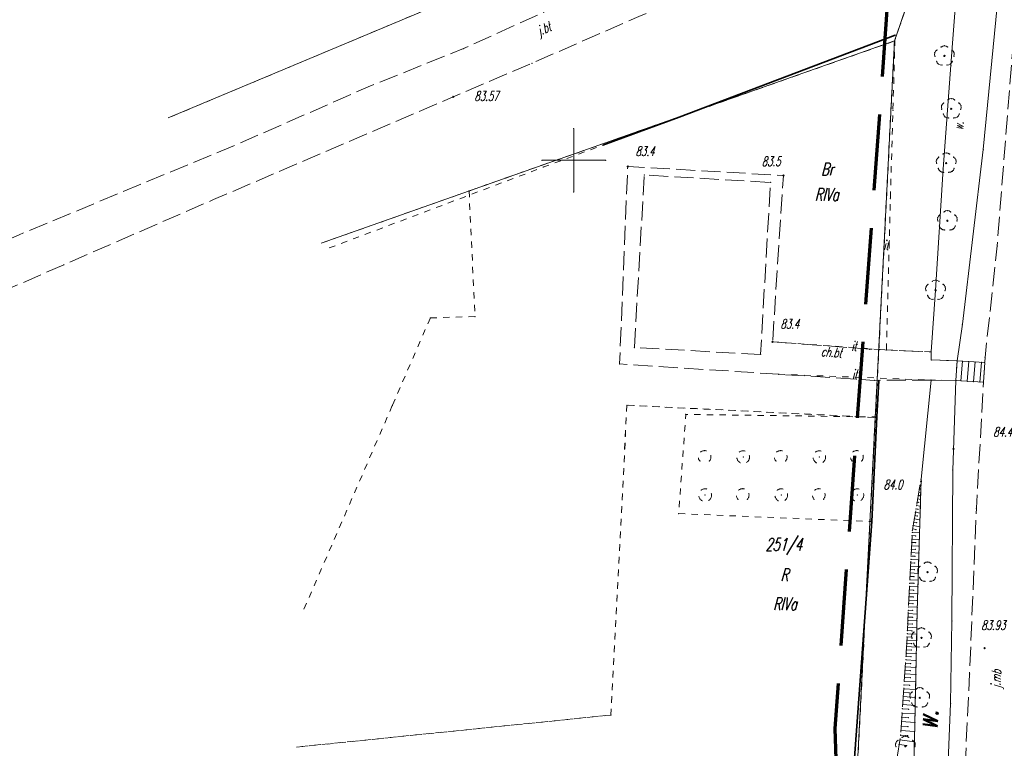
# Model space of a CAD drawing. Header units: metres. Extents: x 5537264 to 5541990, y 5958323 to 5965240.
# Tile 6 of 29: x 5539456 to 5539534, y 5961304 to 5961361. Entities that reach past the tile are written whole.
import ezdxf
from ezdxf.enums import TextEntityAlignment as Align

# ---------------------------------------------------------------- set-up
doc = ezdxf.new("R2010")
doc.units = ezdxf.units.M
for name, pattern in [('L_0_03', [1, 0.5, -0.5]), ('L_0_06', [2, 1.5, -0.5]), ('L_0_0C', [3, 2, -1]), ('L_0_15', [0])]:
    doc.linetypes.add(name, pattern=pattern)
doc.layers.get('0').update_dxf_attribs({"linetype": 'CONTINUOUS', "lineweight": 18})
for name, color, linetype, lineweight in [('000_Inne__niezydentyfikowane_', 7, 'CONTINUOUS', 18), ('209_oznaczenie_konturu_klasyfikacyjnego', 3, 'CONTINUOUS', 18), ('210_oznaczenie_konturu_uzytku_gruntowego', 3, 'CONTINUOUS', 18), ('211_numer_dzialki_ewidencyjnej', 96, 'CONTINUOUS', 18), ('217_kontur_klasyfikacyjny', 3, 'L_0_03', 18), ('218_kontur_uzytku_gruntowego', 3, 'L_0_03', 18), ('219_dzialka_ewidencyjna', 96, 'CONTINUOUS', 18), ('chodnik', 7, 'L_0_06', 18), ('chodnik_Atr17', 7, 'CONTINUOUS', 18), ('drzewo_lisciaste', 7, 'CONTINUOUS', 18), ('inny_obiekt_zagospodarowania_terenu', 7, 'L_0_03', 18), ('inny_obiekt_zagospodarowania_terenu_Atr17', 7, 'CONTINUOUS', 18), ('jezdnia', 7, 'L_0_06', 18), ('jezdnia_Atr17', 7, 'CONTINUOUS', 18), ('ogrodzenie_trwale', 7, 'L_0_15', 35), ('pikieta_naturalna', 7, 'CONTINUOUS', 18), ('pikieta_naturalna_Atr2', 7, 'CONTINUOUS', 18), ('pikieta_sztuczna', 7, 'CONTINUOUS', 18), ('pikieta_sztuczna_Atr2', 7, 'CONTINUOUS', 18), ('row_melioracyjny__poligon_', 7, 'CONTINUOUS', 18), ('row_melioracyjny__poligon__Atr103', 7, 'CONTINUOUS', 18), ('row_melioracyjny__poligon__Atr17', 7, 'CONTINUOUS', 18), ('schody_w_ciagu_komunikacyjnym', 7, 'CONTINUOUS', 18), ('skarpa_nieumocniona', 7, 'L_0_06', 18), ('Wstawianie_ramki_sekcyjnej_z_opisem', 7, 'CONTINUOUS', 18), ('zadrzewienie__zakrzewienie', 7, 'L_0_03', 18), ('Zakres', 7, 'L_0_0C', 70)]:
    doc.layers.add(name, color=color, linetype=linetype, lineweight=lineweight)
doc.styles.get("Standard").update_dxf_attribs({"font": 'simplex.shx'})
doc.linetypes.add('L_0_15_SHX', pattern='A,0,-0.375,-0.75,-0.75,-0.75,-0.75,-0.75,[1,4073 CAD MZ Rusinowo Szkoła GG.6640.1081.2024.shx,S=0.05,R=0,X=0,Y=0],-0.75,-0.75,-0.75,-0.75,-0.375', length=7.5)

msp = doc.modelspace()

# ---------------------------------------------------------------- hatches: boundary and pattern name
at = {"layer": 'drzewo_lisciaste', "linetype": 'Continuous', "lineweight": 18}
for points in [[(5539529.22, 5961358.18, 1), (5539529.22, 5961358.28, 1)], [(5539529.76, 5961354.01, 1), (5539529.76, 5961354.11, 1)], [(5539529.36, 5961349.73, 1), (5539529.36, 5961349.83, 1)], [(5539529.45, 5961345.18, 1), (5539529.45, 5961345.28, 1)], [(5539528.52, 5961339.7, 1), (5539528.52, 5961339.8, 1)], [(5539527.89, 5961317.46, 1), (5539527.89, 5961317.56, 1)], [(5539527.41, 5961312.27, 1), (5539527.41, 5961312.37, 1)], [(5539527.27, 5961307.55, 1), (5539527.27, 5961307.65, 1)], [(5539526.14, 5961303.72, 1), (5539526.14, 5961303.82, 1)]]:
    msp.add_hatch(color=256, dxfattribs=at).paths.add_polyline_path(points)
at = {"layer": 'pikieta_naturalna', "linetype": 'Continuous', "lineweight": 18}
for points in [[(5539504.25, 5961349.465, 1), (5539504.25, 5961349.555, 1)], [(5539516.53, 5961348.755, 1), (5539516.53, 5961348.845, 1)], [(5539515.67, 5961335.635, 1), (5539515.67, 5961335.725, 1)], [(5539529.93, 5961327.205, 1), (5539529.93, 5961327.295, 1)], [(5539527.38, 5961324.625, 1), (5539527.38, 5961324.715, 1)]]:
    msp.add_hatch(color=256, dxfattribs=at).paths.add_polyline_path(points)
at = {"layer": 'pikieta_sztuczna', "linetype": 'Continuous', "lineweight": 18}
for points in [[(5539490.5, 5961354.955, 1), (5539490.5, 5961355.045, 1)], [(5539532.39, 5961311.465, 1), (5539532.39, 5961311.555, 1)]]:
    msp.add_hatch(color=256, dxfattribs=at).paths.add_polyline_path(points)

# ---------------------------------------------------------------- linework, layer by layer
for p in [(5539525.33, 5961359.87), (5539528.959, 5961358.933), (5539529.22, 5961359.03), (5539529.481, 5961358.933), (5539491.31, 5961358.81), (5539528.46, 5961358.478), (5539528.471, 5961358.201), (5539528.632, 5961358.696), (5539529.22, 5961358.23), (5539529.808, 5961358.696), (5539529.969, 5961358.201), (5539529.98, 5961358.478), (5539496.7, 5961357.66), (5539528.596, 5961357.815), (5539528.75, 5961357.582), (5539529.019, 5961357.507), (5539529.421, 5961357.507), (5539529.69, 5961357.582), (5539529.73, 5961357.49), (5539529.844, 5961357.815), (5539490.5, 5961355), (5539529, 5961354.308), (5539529.172, 5961354.526), (5539529.499, 5961354.763), (5539529.76, 5961354.86), (5539530.021, 5961354.763), (5539530.348, 5961354.526), (5539530.52, 5961354.308), (5539525.16, 5961353.95), (5539529.011, 5961354.031), (5539529.136, 5961353.645), (5539529.76, 5961354.06), (5539530.384, 5961353.645), (5539530.509, 5961354.031), (5539508.31, 5961353.4), (5539529.29, 5961353.412), (5539529.559, 5961353.337), (5539529.961, 5961353.337), (5539530.23, 5961353.412), (5539500, 5961352.5), (5539502.3, 5961351.19), (5539529.099, 5961350.483), (5539529.36, 5961350.58), (5539529.621, 5961350.483), (5539532.28, 5961350.84), (5539497.5, 5961350), (5539502.5, 5961350), (5539528.6, 5961350.028), (5539528.611, 5961349.751), (5539528.772, 5961350.246), (5539529.36, 5961349.78), (5539529.948, 5961350.246), (5539530.109, 5961349.751), (5539530.12, 5961350.028), (5539497.63, 5961349.47), (5539504.25, 5961349.51), (5539505.56, 5961348.84), (5539528.736, 5961349.365), (5539528.89, 5961349.132), (5539529.11, 5961349.32), (5539529.159, 5961349.057), (5539529.561, 5961349.057), (5539529.83, 5961349.132), (5539529.984, 5961349.365), (5539515.51, 5961348.25), (5539516.53, 5961348.8), (5539491.74, 5961347.58), (5539500, 5961347.5), (5539524.96, 5961346.96), (5539529.189, 5961345.933), (5539529.45, 5961346.03), (5539529.711, 5961345.933), (5539528.69, 5961345.478), (5539528.701, 5961345.201), (5539528.862, 5961345.696), (5539529.45, 5961345.23), (5539530.038, 5961345.696), (5539530.199, 5961345.201), (5539530.21, 5961345.478), (5539528.826, 5961344.815), (5539528.98, 5961344.582), (5539529.249, 5961344.507), (5539529.651, 5961344.507), (5539529.92, 5961344.582), (5539530.074, 5961344.815), (5539533.38, 5961343.25), (5539528.259, 5961340.453), (5539528.52, 5961340.55), (5539528.781, 5961340.453), (5539527.76, 5961339.998), (5539527.771, 5961339.721), (5539527.932, 5961340.216), (5539528.52, 5961339.75), (5539529.108, 5961340.216), (5539529.269, 5961339.721), (5539529.28, 5961339.998), (5539527.896, 5961339.335), (5539528.05, 5961339.102), (5539528.319, 5961339.027), (5539528.721, 5961339.027), (5539528.99, 5961339.102), (5539529.144, 5961339.335), (5539488.69, 5961337.57), (5539492.21, 5961337.67), (5539530.64, 5961337.06), (5539515.67, 5961335.68), (5539504.77, 5961335.22), (5539523.33, 5961335.1), (5539524.64, 5961335.04), (5539528.17, 5961334.88), (5539514.72, 5961334.69), (5539528.18, 5961334.25), (5539530.22, 5961334.18), (5539530.634, 5961334.153), (5539531.133, 5961334.121), (5539531.632, 5961334.089), (5539532.42, 5961334.45), (5539503.61, 5961333.94), (5539532.131, 5961334.057), (5539532.4, 5961334.04), (5539516.15, 5961333.12), (5539523.69, 5961332.64), (5539524.05, 5961332.64), (5539528.17, 5961332.66), (5539530.12, 5961332.63), (5539530.52, 5961332.604), (5539531.019, 5961332.572), (5539531.518, 5961332.54), (5539532.017, 5961332.508), (5539532.3, 5961332.49), (5539485.69, 5961330.65), (5539504.19, 5961330.68), (5539523.8, 5961330.25), (5539508.83, 5961329.95), (5539523.77, 5961329.71), (5539523.9, 5961329.75), (5539510.314, 5961327.097), (5539516.314, 5961327.097), (5539522.314, 5961327.097), (5539529.93, 5961327.25), (5539513.356, 5961326.586), (5539519.356, 5961326.586), (5539509.938, 5961326.268), (5539510.69, 5961326.268), (5539515.938, 5961326.268), (5539516.69, 5961326.268), (5539521.938, 5961326.268), (5539522.69, 5961326.268), (5539529.87, 5961325.56), (5539527.38, 5961324.84), (5539513.314, 5961324.097), (5539519.314, 5961324.097), (5539527.25, 5961324.08), (5539527.3, 5961324.35), (5539527.3, 5961324.07), (5539527.36, 5961324.34), (5539527.38, 5961324.67), (5539510.356, 5961323.586), (5539512.938, 5961323.268), (5539513.69, 5961323.268), (5539516.356, 5961323.586), (5539518.938, 5961323.268), (5539519.69, 5961323.268), (5539522.356, 5961323.586), (5539527.11, 5961323.29), (5539527.16, 5961323.56), (5539527.21, 5961323.82), (5539527.25, 5961323.54), (5539527.33, 5961323.25), (5539527.35, 5961323.8), (5539526.98, 5961322.5), (5539527.02, 5961322.76), (5539527.07, 5961323.03), (5539527.14, 5961322.47), (5539527.2, 5961323.01), (5539527.32, 5961322.71), (5539531.74, 5961322.55), (5539508.27, 5961322.13), (5539526.84, 5961321.71), (5539526.89, 5961321.97), (5539526.93, 5961322.24), (5539527.09, 5961321.94), (5539527.3, 5961322.17), (5539523.5, 5961321.5), (5539526.71, 5961320.92), (5539526.75, 5961321.18), (5539526.8, 5961321.45), (5539527.04, 5961321.41), (5539527.27, 5961321.09), (5539527.28, 5961321.63), (5539526.66, 5961320.12), (5539526.67, 5961320.39), (5539526.68, 5961320.65), (5539526.69, 5961320.81), (5539526.96, 5961320.37), (5539526.98, 5961320.87), (5539527.25, 5961320.62), (5539526.63, 5961319.58), (5539526.64, 5961319.85), (5539526.94, 5961319.84), (5539527.22, 5961319.55), (5539527.24, 5961320.09), (5539526.59, 5961318.78), (5539526.6, 5961319.05), (5539526.62, 5961319.32), (5539526.89, 5961318.77), (5539526.92, 5961319.3), (5539527.21, 5961319.02), (5539526.55, 5961317.98), (5539526.56, 5961318.25), (5539526.58, 5961318.51), (5539526.87, 5961318.23), (5539527.17, 5961317.95), (5539527.19, 5961318.48), (5539527.302, 5961317.976), (5539527.629, 5961318.213), (5539527.89, 5961318.31), (5539528.151, 5961318.213), (5539528.478, 5961317.976), (5539526.51, 5961317.18), (5539526.52, 5961317.45), (5539526.54, 5961317.71), (5539526.83, 5961317.16), (5539526.85, 5961317.7), (5539527.13, 5961317.758), (5539527.141, 5961317.481), (5539527.16, 5961317.41), (5539527.266, 5961317.095), (5539527.89, 5961317.51), (5539528.514, 5961317.095), (5539528.639, 5961317.481), (5539528.65, 5961317.758), (5539526.47, 5961316.38), (5539526.48, 5961316.64), (5539526.5, 5961316.91), (5539526.81, 5961316.63), (5539527.13, 5961316.34), (5539527.14, 5961316.88), (5539527.42, 5961316.862), (5539527.689, 5961316.787), (5539528.091, 5961316.787), (5539528.36, 5961316.862), (5539526.43, 5961315.57), (5539526.44, 5961315.84), (5539526.46, 5961316.11), (5539526.77, 5961315.56), (5539526.79, 5961316.09), (5539527.11, 5961315.81), (5539526.39, 5961314.77), (5539526.41, 5961315.04), (5539526.42, 5961315.31), (5539526.75, 5961315.02), (5539527.08, 5961314.74), (5539527.09, 5961315.27), (5539526.35, 5961313.97), (5539526.37, 5961314.24), (5539526.38, 5961314.51), (5539526.71, 5961313.95), (5539526.72, 5961314.49), (5539527.07, 5961314.44), (5539527.07, 5961314.2), (5539526.31, 5961313.17), (5539526.33, 5961313.44), (5539526.34, 5961313.7), (5539526.69, 5961313.42), (5539527.04, 5961313.13), (5539527.05, 5961313.67), (5539529.81, 5961313.66), (5539526.27, 5961312.4), (5539526.29, 5961312.65), (5539526.3, 5961312.9), (5539526.65, 5961312.568), (5539526.65, 5961312.38), (5539526.67, 5961312.88), (5539526.822, 5961312.786), (5539527.03, 5961312.61), (5539527.149, 5961313.023), (5539527.41, 5961313.12), (5539527.671, 5961313.023), (5539527.998, 5961312.786), (5539528.17, 5961312.568), (5539526.24, 5961311.64), (5539526.25, 5961311.9), (5539526.26, 5961312.15), (5539526.63, 5961311.88), (5539526.661, 5961312.291), (5539526.786, 5961311.905), (5539526.94, 5961311.672), (5539527.01, 5961311.6), (5539527.02, 5961312.11), (5539527.209, 5961311.597), (5539527.41, 5961312.32), (5539527.611, 5961311.597), (5539527.88, 5961311.672), (5539528.034, 5961311.905), (5539528.159, 5961312.291), (5539526.19, 5961310.86), (5539526.21, 5961311.13), (5539526.21, 5961311.09), (5539526.22, 5961311.38), (5539526.59, 5961310.84), (5539526.61, 5961311.37), (5539527, 5961311.09), (5539532.39, 5961311.51), (5539526.14, 5961310.05), (5539526.16, 5961310.33), (5539526.18, 5961310.6), (5539526.57, 5961310.3), (5539526.99, 5961310.54), (5539526.1, 5961309.49), (5539526.12, 5961309.78), (5539526.54, 5961309.75), (5539526.97, 5961309.43), (5539526.98, 5961310), (5539531.2, 5961309.49), (5539526.04, 5961308.62), (5539526.06, 5961308.91), (5539526.08, 5961309.21), (5539526.49, 5961308.59), (5539526.52, 5961309.18), (5539526.95, 5961308.85), (5539525.97, 5961307.7), (5539526, 5961308.01), (5539526.02, 5961308.32), (5539526.46, 5961307.98), (5539526.51, 5961307.848), (5539526.682, 5961308.066), (5539526.94, 5961308.25), (5539527.009, 5961308.303), (5539527.27, 5961308.4), (5539527.531, 5961308.303), (5539527.858, 5961308.066), (5539528.03, 5961307.848), (5539525.93, 5961307.06), (5539525.95, 5961307.38), (5539526.44, 5961307.35), (5539526.521, 5961307.571), (5539526.646, 5961307.185), (5539526.8, 5961306.952), (5539526.91, 5961306.99), (5539526.93, 5961307.63), (5539527.27, 5961307.6), (5539527.74, 5961306.952), (5539527.894, 5961307.185), (5539528.019, 5961307.571), (5539529.7, 5961307.15), (5539502.93, 5961306.24), (5539522.39, 5961306.43), (5539525.88, 5961306.4), (5539525.91, 5961306.73), (5539526.41, 5961306.7), (5539526.9, 5961306.33), (5539527.069, 5961306.877), (5539527.471, 5961306.877), (5539525.81, 5961305.37), (5539525.84, 5961305.72), (5539525.86, 5961306.06), (5539526.38, 5961306.03), (5539526.89, 5961305.65), (5539520.6, 5961305.18), (5539525.76, 5961304.66), (5539525.76, 5961304.64), (5539525.79, 5961305.02), (5539526.31, 5961304.62), (5539526.35, 5961305.33), (5539526.87, 5961304.94), (5539525.38, 5961304.018), (5539525.552, 5961304.236), (5539525.65, 5961303.92), (5539525.71, 5961304.29), (5539525.879, 5961304.473), (5539526.14, 5961304.57), (5539526.25, 5961303.83), (5539526.401, 5961304.473), (5539526.728, 5961304.236), (5539526.85, 5961304.12), (5539526.9, 5961304.018), (5539525.391, 5961303.741), (5539526.14, 5961303.77), (5539526.889, 5961303.741)]:
    msp.add_point(p)
at = {"layer": '000_Inne__niezydentyfikowane_', "linetype": 'Continuous', "lineweight": 18, "flags": 128}
for points in [[(5539527.25, 5961324.08), (5539527.3, 5961324.07)], [(5539527.3, 5961324.35), (5539527.36, 5961324.34)], [(5539527.11, 5961323.29), (5539527.33, 5961323.25)], [(5539527.16, 5961323.56), (5539527.25, 5961323.54)], [(5539527.21, 5961323.82), (5539527.35, 5961323.8)], [(5539526.98, 5961322.5), (5539527.14, 5961322.47)], [(5539527.02, 5961322.76), (5539527.32, 5961322.71)], [(5539527.07, 5961323.03), (5539527.2, 5961323.01)], [(5539526.84, 5961321.71), (5539527.28, 5961321.63)], [(5539526.89, 5961321.97), (5539527.09, 5961321.94)], [(5539526.93, 5961322.24), (5539527.3, 5961322.17)], [(5539526.71, 5961320.92), (5539526.98, 5961320.87)], [(5539526.75, 5961321.18), (5539527.27, 5961321.09)], [(5539526.8, 5961321.45), (5539527.04, 5961321.41)], [(5539526.66, 5961320.12), (5539527.24, 5961320.09)], [(5539526.67, 5961320.39), (5539526.96, 5961320.37)], [(5539526.68, 5961320.65), (5539527.25, 5961320.62)], [(5539526.63, 5961319.58), (5539527.22, 5961319.55)], [(5539526.64, 5961319.85), (5539526.94, 5961319.84)], [(5539526.59, 5961318.78), (5539526.89, 5961318.77)], [(5539526.6, 5961319.05), (5539527.21, 5961319.02)], [(5539526.62, 5961319.32), (5539526.92, 5961319.3)], [(5539526.55, 5961317.98), (5539527.17, 5961317.95)], [(5539526.56, 5961318.25), (5539526.87, 5961318.23)], [(5539526.58, 5961318.51), (5539527.19, 5961318.48)], [(5539526.51, 5961317.18), (5539526.83, 5961317.16)], [(5539526.52, 5961317.45), (5539527.16, 5961317.41)], [(5539526.54, 5961317.71), (5539526.85, 5961317.7)], [(5539526.47, 5961316.38), (5539527.13, 5961316.34)], [(5539526.48, 5961316.64), (5539526.81, 5961316.63)], [(5539526.5, 5961316.91), (5539527.14, 5961316.88)], [(5539526.43, 5961315.57), (5539526.77, 5961315.56)], [(5539526.44, 5961315.84), (5539527.11, 5961315.81)], [(5539526.46, 5961316.11), (5539526.79, 5961316.09)], [(5539526.39, 5961314.77), (5539527.08, 5961314.74)], [(5539526.41, 5961315.04), (5539526.75, 5961315.02)], [(5539526.42, 5961315.31), (5539527.09, 5961315.27)], [(5539526.35, 5961313.97), (5539526.71, 5961313.95)], [(5539526.37, 5961314.24), (5539527.07, 5961314.2)], [(5539526.38, 5961314.51), (5539526.72, 5961314.49)], [(5539526.31, 5961313.17), (5539527.04, 5961313.13)], [(5539526.33, 5961313.44), (5539526.69, 5961313.42)], [(5539526.34, 5961313.7), (5539527.05, 5961313.67)], [(5539526.27, 5961312.4), (5539526.65, 5961312.38)], [(5539526.29, 5961312.65), (5539527.03, 5961312.61)], [(5539526.3, 5961312.9), (5539526.67, 5961312.88)], [(5539526.24, 5961311.64), (5539527.01, 5961311.6)], [(5539526.25, 5961311.9), (5539526.63, 5961311.88)], [(5539526.26, 5961312.15), (5539527.02, 5961312.11)], [(5539526.19, 5961310.86), (5539526.59, 5961310.84)], [(5539526.21, 5961311.13), (5539527, 5961311.09)], [(5539526.22, 5961311.38), (5539526.61, 5961311.37)], [(5539526.14, 5961310.05), (5539526.98, 5961310)], [(5539526.16, 5961310.33), (5539526.57, 5961310.3)], [(5539526.18, 5961310.6), (5539526.99, 5961310.54)], [(5539526.1, 5961309.49), (5539526.97, 5961309.43)], [(5539526.12, 5961309.78), (5539526.54, 5961309.75)], [(5539526.04, 5961308.62), (5539526.49, 5961308.59)], [(5539526.06, 5961308.91), (5539526.95, 5961308.85)], [(5539526.08, 5961309.21), (5539526.52, 5961309.18)], [(5539525.97, 5961307.7), (5539526.93, 5961307.63)], [(5539526, 5961308.01), (5539526.46, 5961307.98)], [(5539526.02, 5961308.32), (5539526.94, 5961308.25)], [(5539525.93, 5961307.06), (5539526.91, 5961306.99)], [(5539525.95, 5961307.38), (5539526.44, 5961307.35)], [(5539525.88, 5961306.4), (5539526.9, 5961306.33)], [(5539525.91, 5961306.73), (5539526.41, 5961306.7)], [(5539525.81, 5961305.37), (5539526.35, 5961305.33)], [(5539525.84, 5961305.72), (5539526.89, 5961305.65)], [(5539525.86, 5961306.06), (5539526.38, 5961306.03)], [(5539525.76, 5961304.66), (5539526.31, 5961304.62)], [(5539525.79, 5961305.02), (5539526.87, 5961304.94)], [(5539525.65, 5961303.92), (5539526.25, 5961303.83)], [(5539525.71, 5961304.29), (5539526.85, 5961304.12)]]:
    msp.add_lwpolyline(points, dxfattribs=at)
at = {"layer": '217_kontur_klasyfikacyjny', "lineweight": 18, "flags": 128}
for points in [[(5539525.28, 5961359.41), (5539491.74, 5961347.58)], [(5539523.8, 5961330.25), (5539525.28, 5961359.41)], [(5539491.74, 5961347.58), (5539492.21, 5961337.67)], [(5539488.69, 5961337.57), (5539485.69, 5961330.65)], [(5539492.21, 5961337.67), (5539488.69, 5961337.57)], [(5539485.69, 5961330.65), (5539478.66, 5961314.44)], [(5539502.93, 5961306.24), (5539504.19, 5961330.68)], [(5539504.19, 5961330.68), (5539502.93, 5961306.24)], [(5539504.19, 5961330.68), (5539523.77, 5961329.71)], [(5539523.77, 5961329.71), (5539504.19, 5961330.68)], [(5539523.77, 5961329.71), (5539523.8, 5961330.25)], [(5539519.35, 5961243.41), (5539523.77, 5961329.71)], [(5539478.14, 5961303.71), (5539502.93, 5961306.24)], [(5539502.93, 5961306.24), (5539478.14, 5961303.71)]]:
    msp.add_lwpolyline(points, dxfattribs=at)
at = {"layer": '218_kontur_uzytku_gruntowego', "lineweight": 18, "flags": 128}
for points in [[(5539532.54, 5961380.41), (5539525.28, 5961359.41)], [(5539525.28, 5961359.41), (5539532.54, 5961380.41)], [(5539503.81, 5961368.36), (5539468.02, 5961353.34)], [(5539525.28, 5961359.41), (5539491.74, 5961347.58)], [(5539491.74, 5961347.58), (5539525.28, 5961359.41)], [(5539523.8, 5961330.25), (5539525.28, 5961359.41)], [(5539525.28, 5961359.41), (5539523.8, 5961330.25)], [(5539480.09, 5961343.46), (5539491.74, 5961347.58)], [(5539491.74, 5961347.58), (5539492.21, 5961337.67)], [(5539488.69, 5961337.57), (5539485.69, 5961330.65)], [(5539492.21, 5961337.67), (5539488.69, 5961337.57)], [(5539485.69, 5961330.65), (5539478.66, 5961314.44)], [(5539502.93, 5961306.24), (5539504.19, 5961330.68)], [(5539504.19, 5961330.68), (5539502.93, 5961306.24)], [(5539504.19, 5961330.68), (5539523.77, 5961329.71)], [(5539523.77, 5961329.71), (5539504.19, 5961330.68)], [(5539523.77, 5961329.71), (5539523.8, 5961330.25)], [(5539523.8, 5961330.25), (5539523.77, 5961329.71)], [(5539519.35, 5961243.41), (5539523.77, 5961329.71)], [(5539523.77, 5961329.71), (5539519.35, 5961243.41)], [(5539478.14, 5961303.71), (5539502.93, 5961306.24)], [(5539502.93, 5961306.24), (5539478.14, 5961303.71)]]:
    msp.add_lwpolyline(points, dxfattribs=at)
at = {"layer": '219_dzialka_ewidencyjna', "linetype": 'Continuous', "lineweight": 18, "flags": 128}
for points in [[(5539468.02, 5961353.34), (5539532.54, 5961380.41)], [(5539525.28, 5961359.41), (5539532.54, 5961380.41)], [(5539525.28, 5961359.41), (5539480.09, 5961343.46)], [(5539525.28, 5961359.41), (5539519.35, 5961243.41)]]:
    msp.add_lwpolyline(points, dxfattribs=at)
at = {"layer": 'chodnik', "lineweight": 18, "flags": 128}
for points in [[(5539528.17, 5961332.66), (5539523.69, 5961332.64), (5539516.15, 5961333.12), (5539503.61, 5961333.94), (5539504.25, 5961349.51), (5539516.53, 5961348.8), (5539515.67, 5961335.68), (5539523.33, 5961335.1), (5539528.17, 5961334.88), (5539528.18, 5961334.25), (5539530.22, 5961334.18), (5539530.12, 5961332.63)], [(5539514.72, 5961334.69), (5539504.77, 5961335.22), (5539505.56, 5961348.84), (5539515.51, 5961348.25)]]:
    msp.add_lwpolyline(points, close=True, dxfattribs=at)
at = {"layer": 'drzewo_lisciaste', "lineweight": 18}
for centre in [(5539529.22, 5961358.23), (5539529.76, 5961354.06), (5539529.36, 5961349.78), (5539529.45, 5961345.23), (5539528.52, 5961339.75), (5539527.89, 5961317.51), (5539527.41, 5961312.32), (5539527.27, 5961307.6), (5539526.14, 5961303.77)]:
    msp.add_circle(centre, 0.05, dxfattribs=at)
for centre, start, end in [((5539529.22, 5961358.63), 49.272, 130.728), ((5539528.84, 5961358.354), 121.308, 202.548), ((5539529.6, 5961358.354), 337.452, 58.692), ((5539528.985, 5961357.906), 193.221, 274.871), ((5539529.455, 5961357.906), 265.129, 346.779), ((5539529.38, 5961354.184), 121.308, 202.548), ((5539529.76, 5961354.46), 49.272, 130.728), ((5539530.14, 5961354.184), 337.452, 58.692), ((5539529.525, 5961353.736), 193.221, 274.871), ((5539529.995, 5961353.736), 265.129, 346.779), ((5539529.36, 5961350.18), 49.272, 130.728), ((5539528.98, 5961349.904), 121.308, 202.548), ((5539529.74, 5961349.904), 337.452, 58.692), ((5539529.125, 5961349.456), 193.221, 274.871), ((5539529.595, 5961349.456), 265.129, 346.779), ((5539529.45, 5961345.63), 49.272, 130.728), ((5539529.07, 5961345.354), 121.308, 202.548), ((5539529.83, 5961345.354), 337.452, 58.692), ((5539529.215, 5961344.906), 193.221, 274.871), ((5539529.685, 5961344.906), 265.129, 346.779), ((5539528.52, 5961340.15), 49.272, 130.728), ((5539528.14, 5961339.874), 121.308, 202.548), ((5539528.9, 5961339.874), 337.452, 58.692), ((5539528.285, 5961339.426), 193.221, 274.871), ((5539528.755, 5961339.426), 265.129, 346.779), ((5539527.51, 5961317.634), 121.308, 202.548), ((5539527.89, 5961317.91), 49.272, 130.728), ((5539528.27, 5961317.634), 337.452, 58.692), ((5539527.655, 5961317.186), 193.221, 274.871), ((5539528.125, 5961317.186), 265.129, 346.779), ((5539527.03, 5961312.444), 121.308, 202.548), ((5539527.41, 5961312.72), 49.272, 130.728), ((5539527.79, 5961312.444), 337.452, 58.692), ((5539527.175, 5961311.996), 193.221, 274.871), ((5539527.645, 5961311.996), 265.129, 346.779), ((5539526.89, 5961307.724), 121.308, 202.548), ((5539527.27, 5961308), 49.272, 130.728), ((5539527.65, 5961307.724), 337.452, 58.692), ((5539527.035, 5961307.276), 193.221, 274.871), ((5539527.505, 5961307.276), 265.129, 346.779), ((5539525.76, 5961303.894), 121.308, 202.548), ((5539526.14, 5961304.17), 49.272, 130.728), ((5539526.52, 5961303.894), 337.452, 58.692)]:
    msp.add_arc(centre, 0.4, start, end, dxfattribs=at)
at = {"layer": 'inny_obiekt_zagospodarowania_terenu', "lineweight": 18, "flags": 128}
for points in [[(5539524.64, 5961335.04), (5539524.96, 5961346.96), (5539525.16, 5961353.95), (5539525.33, 5961359.87), (5539508.31, 5961353.4), (5539497.63, 5961349.47), (5539480.37, 5961342.95)], [(5539515.67, 5961335.68), (5539524.64, 5961335.04), (5539528.17, 5961334.88)], [(5539516.15, 5961333.12), (5539528.17, 5961332.66)]]:
    msp.add_lwpolyline(points, dxfattribs=at)
at = {"layer": 'jezdnia', "lineweight": 18, "flags": 128}
for points in [[(5539999.19, 5964053.31), (5539991.4, 5964036.09), (5539985.21, 5964021.52), (5539975.15, 5963999.09), (5539963.72, 5963973.54), (5539961.98, 5963968.75), (5539956.08, 5963955.73), (5539947.38, 5963936.49), (5539939.62, 5963919.19), (5539930.06, 5963897.79), (5539920.31, 5963876.54), (5539903.27, 5963837.86), (5539901.32, 5963833.51), (5539898.81, 5963827.49), (5539896.38, 5963822.74), (5539891.05, 5963810.65), (5539884.46, 5963795.38), (5539879.24, 5963784.04), (5539871.67, 5963766.78), (5539869.54, 5963762.15), (5539865.51, 5963752.98), (5539859.36, 5963738.99), (5539856.4, 5963732.39), (5539854.67, 5963728.64), (5539856.25, 5963726.46), (5539855.31, 5963723.82), (5539852.26, 5963722.8), (5539847.97, 5963713.08), (5539843.21, 5963702.63), (5539842.06, 5963699.94), (5539838.81, 5963692.26), (5539830.85, 5963674.75), (5539820.19, 5963650.25), (5539818.12, 5963645), (5539817.74, 5963644.17), (5539813.54, 5963634.91), (5539809.4, 5963625.25), (5539801.48, 5963607.21), (5539796.69, 5963596.22), (5539791.48, 5963584.65), (5539782.46, 5963564.38), (5539776.09, 5963550.38), (5539769.11, 5963534.41), (5539763.64, 5963521.88), (5539760.52, 5963514.45), (5539753.01, 5963497.63), (5539748.15, 5963485.56), (5539744.94, 5963478.74), (5539740.22, 5963467.61), (5539735.82, 5963457.6), (5539732.58, 5963450.39), (5539727.25, 5963438.79), (5539724.39, 5963432.73), (5539716.03, 5963414.3), (5539709.62, 5963400.54), (5539703.42, 5963385.05), (5539701.46, 5963380.57), (5539695.42, 5963366.72), (5539689.15, 5963352.67), (5539688.11, 5963350.1), (5539684.73, 5963339.99), (5539681.36, 5963330.34), (5539680.5, 5963326.14), (5539679.08, 5963319.62), (5539678.47, 5963316.61), (5539677.98, 5963313.11), (5539676.59, 5963303.09), (5539675.35, 5963288.33), (5539673.35, 5963267.43), (5539671.97, 5963251.87), (5539670.51, 5963234.06), (5539668.84, 5963214.13), (5539667.88, 5963200.98), (5539667.53, 5963194.67), (5539666.69, 5963184.86), (5539666.11, 5963179.46), (5539664.94, 5963163.04), (5539664.51, 5963157.02), (5539664.04, 5963150.56), (5539662.86, 5963137.1), (5539661.91, 5963127.16), (5539661.34, 5963120.88), (5539661.2, 5963118.65), (5539659.55, 5963099.34), (5539658.06, 5963083.09), (5539656.64, 5963068), (5539654.29, 5963042.14), (5539652.97, 5963027.01), (5539652.25, 5963017.91), (5539651.48, 5963008.58), (5539650.21, 5962992.97), (5539648.82, 5962975.89), (5539647.98, 5962965.04), (5539646.76, 5962949.75), (5539645.49, 5962932.14), (5539644.87, 5962923.63), (5539645.84, 5962923.11), (5539647.68, 5962922.13), (5539647.55, 5962919.07), (5539644.47, 5962918.4), (5539642.94, 5962899.28), (5539642.02, 5962889.07), (5539640.93, 5962876.44), (5539642.02, 5962875.63), (5539645, 5962873.39), (5539644.63, 5962869.5), (5539641.41, 5962867.62), (5539640.25, 5962866.94), (5539639.8, 5962857.94), (5539638.77, 5962846.36), (5539637.95, 5962835.55), (5539637.69, 5962832.2), (5539637.38, 5962828.5), (5539636.17, 5962814.32), (5539634.91, 5962799.54), (5539633.21, 5962781), (5539630.37, 5962749.59), (5539628.55, 5962722.93), (5539626.25, 5962693.47), (5539622.63, 5962652.94), (5539620.37, 5962627.27), (5539619.98, 5962622.72), (5539619.98, 5962620.95), (5539619.46, 5962593.63), (5539618.69, 5962556.23), (5539617.78, 5962510.64), (5539617.66, 5962504.99), (5539617.01, 5962480.12), (5539616.82, 5962472.08), (5539616.86, 5962468.95), (5539616.67, 5962450.69), (5539616.33, 5962425), (5539615.82, 5962413.3), (5539615.8, 5962412.88), (5539615.04, 5962374.96), (5539615.06, 5962373.62), (5539614.97, 5962366.26), (5539614.98, 5962364.85), (5539614.54, 5962355.35), (5539614.4, 5962348.56), (5539613.81, 5962315.21), (5539613.29, 5962293.68), (5539612.82, 5962271.93), (5539612.82, 5962264.02), (5539612.2, 5962252.41), (5539611.87, 5962241.47), (5539611.13, 5962227.26), (5539610.59, 5962211.86), (5539610.16, 5962190.12), (5539609.88, 5962177.45), (5539608.73, 5962139), (5539607.99, 5962113.02), (5539607.43, 5962101.13), (5539605.51, 5962037.8), (5539603.67, 5961987.54), (5539603.13, 5961971.65), (5539601.74, 5961927.82), (5539600.75, 5961891.97), (5539599.97, 5961870.17), (5539598.76, 5961839.92), (5539598.25, 5961828.24), (5539598.07, 5961820.47), (5539597.75, 5961800.23), (5539597.38, 5961791.21), (5539596.52, 5961773.26), (5539595.92, 5961755.39), (5539595.12, 5961734.22), (5539593.97, 5961715.32), (5539593.15, 5961698.69), (5539591, 5961684.87), (5539587.75, 5961662.9), (5539584.56, 5961641.94), (5539582.66, 5961629.76), (5539580.71, 5961616.26), (5539578.44, 5961601.28), (5539576.6, 5961589.3), (5539574.91, 5961578.9), (5539573.19, 5961567.83), (5539571.22, 5961555.24), (5539569.88, 5961547.35), (5539568.84, 5961540.66), (5539566.54, 5961524.91), (5539564.36, 5961510.54), (5539562.76, 5961500.34), (5539561.43, 5961491.98), (5539559.03, 5961478.06), (5539556.81, 5961464.91), (5539554.95, 5961453.18), (5539554.14, 5961447.63), (5539551.22, 5961433.18), (5539550.22, 5961425.23), (5539547.33, 5961407.23), (5539544.97, 5961391.79), (5539543.29, 5961381.17), (5539542.51, 5961379.21), (5539542.32, 5961378), (5539541.27, 5961367.82), (5539540.91, 5961364.2), (5539539.27, 5961350.25), (5539537.78, 5961334.89), (5539537.08, 5961322.75), (5539536.89, 5961318.2), (5539536.62, 5961311.58), (5539536.36, 5961303.63), (5539536.1, 5961297.03), (5539535.77, 5961288.6), (5539535.43, 5961273.08), (5539535.1, 5961256.9), (5539534.99, 5961242.98), (5539534.93, 5961227.39), (5539534.64, 5961223.09), (5539535.09, 5961219.59), (5539536.43, 5961215.63), (5539539.17, 5961211.64), (5539542.98, 5961209.08), (5539524.13, 5961213.68), (5539525.21, 5961214.75), (5539526.28, 5961216.3), (5539527.29, 5961219.19), (5539528.2, 5961223.48), (5539528.64, 5961231.21), (5539528.81, 5961241.22), (5539529.12, 5961251.99), (5539529.26, 5961264.73), (5539529.86, 5961279.51), (5539530.43, 5961293.38), (5539531.2, 5961309.49), (5539531.74, 5961322.55), (5539532.3, 5961332.49), (5539532.4, 5961334.04), (5539532.42, 5961334.45), (5539533.38, 5961343.25), (5539534.51, 5961357.7), (5539535.18, 5961364.16), (5539537.17, 5961379.01), (5539537.95, 5961380.97), (5539539.63, 5961391.59), (5539541.99, 5961407.03), (5539544.88, 5961425.03), (5539545.88, 5961432.98), (5539548.8, 5961447.43), (5539549.61, 5961452.98), (5539551.47, 5961464.71), (5539553.69, 5961477.86), (5539556.09, 5961491.78), (5539557.42, 5961500.14), (5539559.02, 5961510.34), (5539561.2, 5961524.71), (5539563.5, 5961540.46), (5539565.88, 5961555.04), (5539567.85, 5961567.63), (5539569.57, 5961578.7), (5539571.26, 5961589.1), (5539573.1, 5961601.08), (5539575.37, 5961616.06), (5539577.32, 5961629.56), (5539579.33, 5961642.76), (5539581.48, 5961654.8), (5539582.75, 5961663.42), (5539584.59, 5961675.5), (5539585.75, 5961684.86), (5539587.43, 5961695.68), (5539588.08, 5961706.5), (5539588.95, 5961719.01), (5539589.82, 5961734.87), (5539590.45, 5961746.61), (5539590.86, 5961759.2), (5539591.28, 5961773.17), (5539592.04, 5961791.01), (5539592.41, 5961800.03), (5539593.52, 5961828.43), (5539593.62, 5961830.97), (5539595.96, 5961905.48), (5539597.17, 5961946.83), (5539597.6, 5961961.18), (5539599.55, 5962016.47), (5539600.83, 5962051.67), (5539602.01, 5962087.06), (5539602.89, 5962113.28), (5539603.03, 5962117.47), (5539603.64, 5962135.89), (5539604.86, 5962168.07), (5539605.44, 5962192.76), (5539606.36, 5962223.32), (5539603.76, 5962226.11), (5539603.82, 5962229.23), (5539606.38, 5962231.43), (5539607.32, 5962268.22), (5539607.71, 5962300.61), (5539608.16, 5962309.36), (5539608.51, 5962325.2), (5539608.56, 5962341.64), (5539608.78, 5962355.36), (5539608.88, 5962366.71), (5539609.21, 5962379.86), (5539609.71, 5962391.99), (5539609.84, 5962395.1), (5539610.14, 5962402.53), (5539610.53, 5962412.34), (5539611.16, 5962427.84), (5539611.28, 5962430.37), (5539611.63, 5962449.19), (5539612.06, 5962467.48), (5539612.03, 5962471.44), (5539612.07, 5962474.94), (5539612.26, 5962484.89), (5539612.63, 5962508.44), (5539612.86, 5962529.86), (5539613.15, 5962545.98), (5539613.45, 5962560.19), (5539613.67, 5962582.2), (5539614.4, 5962604.54), (5539614.71, 5962613.18), (5539614.92, 5962618.87), (5539614.88, 5962623.63), (5539615.91, 5962635.28), (5539618.32, 5962660.86), (5539619.97, 5962679.79), (5539621.51, 5962698.1), (5539623.47, 5962721.34), (5539625.37, 5962745.18), (5539627.12, 5962765.7), (5539628.53, 5962783.51), (5539629.56, 5962799.78), (5539629.57, 5962799.99), (5539630.48, 5962809.17), (5539631.4, 5962821.12), (5539632.3, 5962831.67), (5539632.73, 5962837.6), (5539634.04, 5962852.18), (5539635.34, 5962866.81), (5539636.58, 5962882.59), (5539637.28, 5962892.52), (5539638.14, 5962904.78), (5539639.26, 5962919.01), (5539640.86, 5962936.84), (5539641.66, 5962946.87), (5539642.62, 5962958.94), (5539643.04, 5962964.94), (5539643.18, 5962966.89), (5539643.34, 5962969), (5539644.31, 5962981.48), (5539645.01, 5962990.8), (5539645.68, 5963000.69), (5539646.9, 5963014.98), (5539648.03, 5963027.29), (5539648.92, 5963036.71), (5539646.86, 5963037.79), (5539647.14, 5963040.41), (5539649.38, 5963042.48), (5539649.63, 5963044.9), (5539650.22, 5963052.15), (5539651.02, 5963061.14), (5539652.33, 5963075.78), (5539654.4, 5963097.65), (5539656.29, 5963117.03), (5539656.3, 5963117.21), (5539656.48, 5963119.91), (5539656.92, 5963124.16), (5539658.36, 5963142.28), (5539659.35, 5963154.7), (5539660.55, 5963169.42), (5539661.84, 5963185.35), (5539661.99, 5963188.43), (5539663.61, 5963209.46), (5539665.47, 5963231.62), (5539665.98, 5963238.16), (5539666.31, 5963242.3), (5539667.18, 5963253.02), (5539668.61, 5963272.41), (5539670.58, 5963291.13), (5539671.7, 5963302.83), (5539672.44, 5963312), (5539674, 5963321.6), (5539674.75, 5963327.04), (5539677.83, 5963336.46), (5539682.92, 5963352.13), (5539685.21, 5963357.46), (5539691.23, 5963370.66), (5539698.53, 5963387.15), (5539706.16, 5963405.16), (5539711.04, 5963416.2), (5539719.53, 5963435.56), (5539726.32, 5963450.92), (5539730.49, 5963459.62), (5539729.46, 5963460.5), (5539726.85, 5963462.75), (5539728.12, 5963465.03), (5539732.65, 5963464.18), (5539739.21, 5963478.94), (5539745.34, 5963492.88), (5539751.72, 5963507.82), (5539761.89, 5963531.36), (5539767.85, 5963544.96), (5539774.64, 5963560.41), (5539785.36, 5963584.6), (5539791.33, 5963597.77), (5539796.6, 5963609.81), (5539801.71, 5963620.73), (5539807.63, 5963633.86), (5539812.07, 5963643.83), (5539814.49, 5963649.49), (5539820.55, 5963664.51), (5539829.37, 5963684.17), (5539835.32, 5963697.34), (5539841.7, 5963712.35), (5539851.51, 5963734.84), (5539859.62, 5963753.24), (5539862.75, 5963760.3), (5539868.49, 5963772.85), (5539874.07, 5963785.51), (5539885.48, 5963811.53), (5539890.69, 5963822.99), (5539902.79, 5963850.69), (5539914.42, 5963876.69), (5539927.25, 5963906.05), (5539939.75, 5963934.39), (5539955.58, 5963969.68), (5539962.55, 5963985.75), (5539970.74, 5964003.81), (5539976.48, 5964016.76), (5539982.22, 5964030.49), (5539989.73, 5964047.66), (5539996.62, 5964063.71), (5540000.15, 5964071.29), (5540001.29, 5964074.34), (5540002.69, 5964079.22), (5540003.51, 5964082.43), (5540004.82, 5964088.93), (5540005.22, 5964093.93), (5540004.82, 5964101.33), (5540001.28, 5964112.1), (5539999.1, 5964119.4), (5539993.61, 5964136.39), (5539987.93, 5964153.94), (5539982.13, 5964171.54), (5539977.33, 5964185.85), (5539971.4, 5964204.13), (5539964.98, 5964224.67), (5539961.25, 5964236.68), (5539957.86, 5964237.39), (5539957.33, 5964239.56), (5539958.1, 5964240.58), (5539959.32, 5964242.2), (5539956.21, 5964250.42), (5539953.05, 5964258.64), (5539948.96, 5964272.11), (5539942.69, 5964290.95), (5539935.21, 5964312.48), (5539924.31, 5964344.28), (5539915.41, 5964370.77), (5539901.8, 5964411.92), (5539893.09, 5964437.67), (5539878.77, 5964480.45), (5539876.63, 5964486.73), (5539861.55, 5964530.96), (5539850.12, 5964565.1), (5539838.7, 5964599.08), (5539828.35, 5964630.27), (5539817.98, 5964661.06), (5539806.29, 5964695.17), (5539794.49, 5964730.48), (5539784.91, 5964759.72), (5539775.16, 5964788.39), (5539769.4, 5964806.18), (5539761.23, 5964831.19), (5539753.15, 5964854.82), (5539744.66, 5964880.08), (5539737.53, 5964901.11), (5539742.85, 5964897.99), (5539750.92, 5964874.14), (5539760.85, 5964844.49), (5539773.46, 5964806.55), (5539784.44, 5964773.73), (5539798.25, 5964732.41), (5539814.99, 5964682.13), (5539823.43, 5964657.54), (5539832.21, 5964631.22), (5539838.15, 5964613.39), (5539840.06, 5964608), (5539848.02, 5964584.23), (5539859.71, 5964549.41), (5539869.79, 5964519.34), (5539882.17, 5964482.5), (5539891.23, 5964455.81), (5539901.89, 5964424.74), (5539906.75, 5964409.56), (5539908.46, 5964404.8), (5539920.27, 5964368.88), (5539929.23, 5964342.65), (5539935.96, 5964322.91), (5539939.52, 5964312.73), (5539943.21, 5964301.93), (5539949.5, 5964283.62), (5539956.13, 5964263.72), (5539962.32, 5964245.56), (5539964.94, 5964238.1), (5539970.48, 5964221.34), (5539974.17, 5964210.34), (5539979.83, 5964193.66), (5539983.29, 5964183.45), (5539985.07, 5964178.71), (5539986.99, 5964173.31), (5539992.74, 5964155.61), (5539999.27, 5964136.08), (5540001.61, 5964129.29), (5540003.83, 5964121.6), (5540008.46, 5964106.51), (5540010.46, 5964093.74), (5540009.71, 5964089.12), (5540008.7, 5964082.56), (5540007.03, 5964076.28), (5540005.63, 5964071.74), (5540005.15, 5964070.17), (5540001.27, 5964060.28)], [(5539518.89, 5961366.23), (5539512.42, 5961364.43), (5539505.13, 5961361.34), (5539496.7, 5961357.66), (5539471.59, 5961346.9), (5539459.79, 5961341.76), (5539436.16, 5961331.44), (5539425.6, 5961326.91), (5539417.13, 5961323.26), (5539404.96, 5961318.64), (5539393.49, 5961314.64), (5539386.02, 5961312.18), (5539381.57, 5961311.5), (5539368.34, 5961311.35), (5539357.43, 5961310.84), (5539342.68, 5961310.77), (5539331.11, 5961310.6), (5539315, 5961310.28), (5539308.91, 5961310.33), (5539301.96, 5961310.54), (5539297.15, 5961310.96), (5539289.81, 5961312.11), (5539278.98, 5961313.53), (5539265.89, 5961314.96), (5539261.76, 5961311.82), (5539260.23, 5961309.13), (5539259.67, 5961308.15), (5539259.29, 5961305.56), (5539256.73, 5961293.01), (5539255.14, 5961284.96), (5539253.47, 5961276.01), (5539251.77, 5961266.87), (5539250.45, 5961259.98), (5539248.84, 5961250.48), (5539247.09, 5961247.88), (5539243.64, 5961243.42), (5539237.8, 5961235.8), (5539236.4, 5961227.83), (5539234.64, 5961217.48), (5539228.83, 5961218.45), (5539230.45, 5961225.57), (5539231.98, 5961234.54), (5539235.2, 5961238.78), (5539238.79, 5961242.71), (5539242.4, 5961246.38), (5539245.18, 5961250.93), (5539246.47, 5961258.15), (5539248.28, 5961266.64), (5539250.09, 5961276.12), (5539251.59, 5961283.98), (5539252.05, 5961286.45), (5539253.54, 5961295.64), (5539255.17, 5961305.14), (5539255.94, 5961309.21), (5539255.01, 5961312.82), (5539251.33, 5961316.08), (5539250.89, 5961319.29), (5539260.31, 5961318.5), (5539267.55, 5961318.12), (5539275, 5961317.24), (5539285.55, 5961316.03), (5539290.47, 5961315.47), (5539298.18, 5961314.51), (5539307.52, 5961313.37), (5539310.41, 5961313.38), (5539319.31, 5961313.57), (5539327.23, 5961313.75), (5539336.29, 5961313.95), (5539348.77, 5961314.07), (5539357.74, 5961314.25), (5539368.25, 5961314.49), (5539376.4, 5961314.65), (5539383.91, 5961314.93), (5539387.92, 5961315.97), (5539393.58, 5961317.9), (5539396.19, 5961318.82), (5539401.51, 5961321.05), (5539407.09, 5961323.16), (5539420.19, 5961328.73), (5539429.09, 5961332.51), (5539439.71, 5961336.99), (5539446.85, 5961339.97), (5539456.26, 5961344.12), (5539467.84, 5961348.93), (5539472.94, 5961351.03), (5539483.8, 5961355.8), (5539491.31, 5961358.81), (5539503.07, 5961364.15), (5539510.72, 5961367.6), (5539519.13, 5961371.29), (5539525.38, 5961373.91), (5539533.72, 5961377.16), (5539531.29, 5961367.39)]]:
    msp.add_lwpolyline(points, close=True, dxfattribs=at)
at = {"layer": 'ogrodzenie_trwale', "linetype": 'CONTINUOUS', "lineweight": 35}
for p, q in [((5539525.33, 5961359.87), (5539508.31, 5961353.4)), ((5539508.31, 5961353.4), (5539502.3, 5961351.19)), ((5539524.05, 5961332.64), (5539523.9, 5961329.75)), ((5539523.9, 5961329.75), (5539523.5, 5961321.5)), ((5539523.5, 5961321.5), (5539522.39, 5961306.43)), ((5539522.39, 5961306.43), (5539521.5, 5961294.69))]:
    msp.add_line(p, q, dxfattribs=at)
at = {"layer": 'ogrodzenie_trwale', "linetype": 'L_0_15_SHX', "lineweight": 35}
for p, q in [((5539525.33, 5961359.87), (5539508.31, 5961353.4)), ((5539508.31, 5961353.4), (5539502.3, 5961351.19)), ((5539524.05, 5961332.64), (5539523.9, 5961329.75)), ((5539523.9, 5961329.75), (5539523.5, 5961321.5)), ((5539523.5, 5961321.5), (5539522.39, 5961306.43)), ((5539522.39, 5961306.43), (5539521.5, 5961294.69))]:
    msp.add_line(p, q, dxfattribs=at)
at = {"layer": 'pikieta_naturalna', "lineweight": 18}
for centre in [(5539504.25, 5961349.51), (5539516.53, 5961348.8), (5539515.67, 5961335.68), (5539529.93, 5961327.25), (5539527.38, 5961324.67)]:
    msp.add_circle(centre, 0.045, dxfattribs=at)
at = {"layer": 'pikieta_sztuczna', "lineweight": 18}
for centre in [(5539490.5, 5961355), (5539532.39, 5961311.51)]:
    msp.add_circle(centre, 0.045, dxfattribs=at)
at = {"layer": 'row_melioracyjny__poligon_', "linetype": 'Continuous', "lineweight": 18, "flags": 128}
msp.add_lwpolyline([(5539531.75, 5961363.48), (5539533.51, 5961363.53), (5539532.28, 5961350.84), (5539530.64, 5961337.06), (5539530.22, 5961334.18), (5539528.18, 5961334.25), (5539528.17, 5961334.88), (5539528.52, 5961339.75), (5539529.11, 5961349.32), (5539529.73, 5961357.49), (5539530.14, 5961363.06)], close=True, dxfattribs=at)
msp.add_lwpolyline([(5539526.27, 5961263.89), (5539526.25, 5961276.39), (5539526.51, 5961291.04), (5539526.78, 5961300.56), (5539527.07, 5961314.44), (5539527.38, 5961324.84), (5539528.17, 5961332.66), (5539530.12, 5961332.63), (5539529.87, 5961325.56), (5539529.81, 5961313.66), (5539529.7, 5961307.15), (5539529.32, 5961298.03), (5539529.04, 5961287.63), (5539528.54, 5961275.32), (5539528.09, 5961266.65)], dxfattribs=at)
at = {"layer": 'schody_w_ciagu_komunikacyjnym', "linetype": 'Continuous', "lineweight": 18, "flags": 128}
msp.add_lwpolyline([(5539532.4, 5961334.04), (5539532.3, 5961332.49), (5539530.12, 5961332.63), (5539530.22, 5961334.18)], close=True, dxfattribs=at)
for points in [[(5539530.634, 5961334.153), (5539530.52, 5961332.604)], [(5539531.133, 5961334.121), (5539531.019, 5961332.572)], [(5539531.632, 5961334.089), (5539531.518, 5961332.54)], [(5539532.131, 5961334.057), (5539532.017, 5961332.508)]]:
    msp.add_lwpolyline(points, dxfattribs=at)
at = {"layer": 'skarpa_nieumocniona', "lineweight": 18, "flags": 128}
msp.add_lwpolyline([(5539472.93, 5961244.31), (5539480.04, 5961241.12), (5539489.07, 5961236.86), (5539502.21, 5961230.8), (5539511.28, 5961227.19), (5539522.48, 5961223.12), (5539522.27, 5961227.18), (5539521.24, 5961235.47), (5539520.81, 5961243.86), (5539520.97, 5961248.33), (5539521.44, 5961255.39), (5539521.91, 5961262.14), (5539522.81, 5961272.1), (5539523.28, 5961277.78), (5539524.48, 5961292.75), (5539524.88, 5961298.74), (5539525.76, 5961304.64), (5539526.21, 5961311.09), (5539526.69, 5961320.81), (5539527.38, 5961324.84), (5539527.07, 5961314.44), (5539526.78, 5961300.56), (5539526.51, 5961291.04), (5539526.25, 5961276.39), (5539526.27, 5961263.89), (5539525.98, 5961251.66), (5539525.73, 5961238.66), (5539525.7, 5961222.56), (5539521.84, 5961220.43), (5539521.63, 5961220.52), (5539511.7, 5961219.82), (5539503.08, 5961222.55), (5539495.07, 5961225.23), (5539489.74, 5961226.89), (5539481.5, 5961230.16), (5539478.92, 5961233.4), (5539476.63, 5961236.07), (5539472.57, 5961237.39), (5539469.31, 5961238.38), (5539461.59, 5961246.84)], close=True, dxfattribs=at)
msp.add_lwpolyline([(5539472.93, 5961244.31), (5539480.04, 5961241.12), (5539489.07, 5961236.86), (5539502.21, 5961230.8), (5539511.28, 5961227.19), (5539522.48, 5961223.12), (5539522.27, 5961227.18), (5539521.24, 5961235.47), (5539520.81, 5961243.86), (5539520.97, 5961248.33), (5539521.44, 5961255.39), (5539521.91, 5961262.14), (5539522.81, 5961272.1), (5539523.28, 5961277.78), (5539524.48, 5961292.75), (5539524.88, 5961298.74), (5539525.76, 5961304.64), (5539526.21, 5961311.09), (5539526.69, 5961320.81), (5539527.38, 5961324.84), (5539527.07, 5961314.44), (5539526.78, 5961300.56), (5539526.51, 5961291.04), (5539526.25, 5961276.39), (5539526.27, 5961263.89), (5539525.98, 5961251.66), (5539525.73, 5961238.66), (5539525.7, 5961222.56), (5539521.84, 5961220.43), (5539521.63, 5961220.52), (5539511.7, 5961219.82), (5539503.08, 5961222.55), (5539495.07, 5961225.23), (5539489.74, 5961226.89), (5539481.5, 5961230.16), (5539478.92, 5961233.4), (5539476.63, 5961236.07), (5539472.57, 5961237.39), (5539469.31, 5961238.38), (5539461.59, 5961246.84)], close=True, dxfattribs=at)
at = {"layer": 'Wstawianie_ramki_sekcyjnej_z_opisem', "linetype": 'Continuous', "lineweight": 18, "flags": 128}
for points in [[(5539500, 5961347.5), (5539500, 5961352.5)], [(5539500, 5961347.5), (5539500, 5961352.5)], [(5539497.5, 5961350), (5539502.5, 5961350)], [(5539497.5, 5961350), (5539502.5, 5961350)]]:
    msp.add_lwpolyline(points, dxfattribs=at)
at = {"layer": 'zadrzewienie__zakrzewienie', "lineweight": 18, "flags": 128}
msp.add_lwpolyline([(5539523.9, 5961329.75), (5539523.5, 5961321.5), (5539508.27, 5961322.13), (5539508.83, 5961329.95)], close=True, dxfattribs=at)
at = {"layer": 'zadrzewienie__zakrzewienie', "lineweight": 18}
for centre in [(5539513.356, 5961326.586), (5539519.356, 5961326.586), (5539510.356, 5961323.586), (5539516.356, 5961323.586), (5539522.356, 5961323.586)]:
    msp.add_circle(centre, 0.5, dxfattribs=at)
for centre in [(5539510.314, 5961326.597), (5539516.314, 5961326.597), (5539522.314, 5961326.597), (5539513.314, 5961323.597), (5539519.314, 5961323.597)]:
    msp.add_arc(centre, 0.5, 318.85, 221.162, dxfattribs=at)
at = {"layer": 'Zakres', "lineweight": 70, "ltscale": 3, "flags": 128}
msp.add_lwpolyline([(5539630.53, 5961390.3), (5539628.94, 5961331.74), (5539600.56, 5961283.04), (5539537.62, 5961279.94), (5539520.78, 5961299.6), (5539520.6, 5961305.18), (5539524.89, 5961364.28), (5539536.45, 5961379.17)], close=True, dxfattribs=at)

# ---------------------------------------------------------------- texts
at = {"layer": '209_oznaczenie_konturu_klasyfikacyjnego', "lineweight": 20, "oblique": 15, "width": 0.66}
for p in [(5539519, 5961347.8), (5539515.7, 5961315.5)]:
    msp.add_text('RIVa', height=1, dxfattribs=at).set_placement(p, align=Align.TOP_LEFT)
at = {"layer": '210_oznaczenie_konturu_uzytku_gruntowego', "lineweight": 20, "oblique": 15, "width": 0.66}
for s, p in [('Br', (5539519.5, 5961349.8)), ('R', (5539516.3, 5961317.8))]:
    msp.add_text(s, height=1, dxfattribs=at).set_placement(p, align=Align.TOP_LEFT)
at = {"layer": '211_numer_dzialki_ewidencyjnej', "lineweight": 20, "oblique": 15, "width": 0.66}
msp.add_text('251/4', height=1, dxfattribs=at).set_placement((5539515.1, 5961320.2), align=Align.TOP_LEFT)
at = {"layer": 'chodnik_Atr17', "lineweight": 15, "oblique": 15, "width": 0.66}
msp.add_text('ch.bt', height=0.75, rotation=355.7, dxfattribs=at).set_placement((5539519.517, 5961335.298), align=Align.TOP_LEFT)
at = {"layer": 'inny_obiekt_zagospodarowania_terenu_Atr17', "lineweight": 15, "oblique": 15, "width": 0.66}
for p in [(5539524.4, 5961343.68), (5539521.88, 5961335.71), (5539521.93, 5961333.49)]:
    msp.add_text('it', height=0.75, dxfattribs=at).set_placement(p, align=Align.TOP_LEFT)
at = {"layer": 'jezdnia_Atr17', "lineweight": 15, "oblique": 15, "width": 0.66}
for s, rotation, p in [('j.bt', 24.4, (5539497.01, 5961360.493)), ('j.mb', 87.3, (5539532.881, 5961308.376))]:
    msp.add_text(s, height=0.75, rotation=rotation, dxfattribs=at).set_placement(p, align=Align.TOP_LEFT)
at = {"layer": 'pikieta_naturalna_Atr2', "lineweight": 15, "oblique": 15, "width": 0.66}
for s, p in [('83.4', (5539504.87, 5961351.09)), ('83.5', (5539514.82, 5961350.29)), ('83.4', (5539516.29, 5961337.47)), ('84.4', (5539533.07, 5961328.95)), ('84.0', (5539524.43, 5961324.79))]:
    msp.add_text(s, height=0.75, dxfattribs=at).set_placement(p, align=Align.TOP_LEFT)
at = {"layer": 'pikieta_sztuczna_Atr2', "lineweight": 15, "oblique": 15, "width": 0.66}
for s, p in [('83.57', (5539492.16, 5961355.44)), ('83.93', (5539532.12, 5961313.7))]:
    msp.add_text(s, height=0.75, dxfattribs=at).set_placement(p, align=Align.TOP_LEFT)
at = {"layer": 'row_melioracyjny__poligon__Atr103', "lineweight": 35, "oblique": 15, "width": 0.66}
msp.add_text('w.', height=1.75, rotation=88.1, dxfattribs=at).set_placement((5539526.921, 5961305.08), align=Align.TOP_LEFT)
at = {"layer": 'row_melioracyjny__poligon__Atr17', "lineweight": 15, "oblique": 15, "width": 0.66}
msp.add_text('w.', height=0.75, rotation=85.7, dxfattribs=at).set_placement((5539529.942, 5961352.407), align=Align.TOP_LEFT)

doc.saveas('drawing.dxf')
